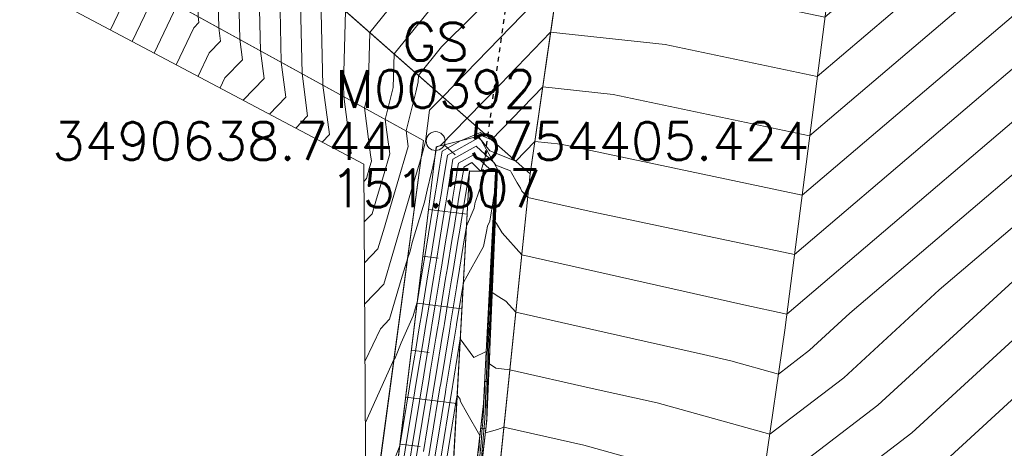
# Model space of a CAD drawing. Header units: metres. Extents: x 3490449 to 3490968, y 5754217 to 5754743.
# Tile 47 of 212: x 3490630 to 3490651, y 5754399 to 5754408. Entities that reach past the tile are written whole.
import ezdxf
from ezdxf.enums import TextEntityAlignment as Align

# ---------------------------------------------------------------- set-up
doc = ezdxf.new("R2010")
doc.units = ezdxf.units.M
doc.header["$LTSCALE"] = 0.25
doc.linetypes.add('Kartierung-07$0$AUSGEZOGEN', pattern=[0])
doc.linetypes.add('Kartierung-07$0$STRICHLINIE', pattern=[19.05, 12.7, -6.35])
for name, color, linetype, lineweight, true_color in [('Kartierung-07$0$$BOESCHUNG', 7, 'Continuous', 18, 0x82563a), ('Kartierung-07$0$$BRUCH', 7, 'Continuous', 18, 0x82563a), ('Kartierung-07$0$$HOEHEN_Haupt', 7, 'Continuous', 18, 0x82563a), ('Kartierung-07$0$$HOEHEN_Mittel', 7, 'Continuous', 18, 0x82563a), ('Kartierung-07$0$$P_INF_FL', 7, 'Kartierung-07$0$AUSGEZOGEN', 18, 0x82563a), ('Kartierung-07$0$$P_INF_H', 7, 'Kartierung-07$0$AUSGEZOGEN', 18, 0x82563a), ('Kartierung-07$0$$P_INF_NR', 7, 'Kartierung-07$0$AUSGEZOGEN', 18, 0x82563a), ('Kartierung-07$0$$P_INF_X', 7, 'Kartierung-07$0$AUSGEZOGEN', 18, 0x82563a), ('Kartierung-07$0$$PKT_GS', 7, 'Continuous', 18, 0x82563a), ('Kartierung-07$0$B_Befestigt', 7, 'Continuous', 18, 0x82563a), ('Kartierung-07$0$B_Boeschung_OK', 7, 'Continuous', 18, 0x82563a), ('Kartierung-07$0$B_Boeschung_UK', 7, 'Continuous', 18, 0x82563a), ('Kartierung-07$0$B_Gelaendeknick', 7, 'Continuous', 18, 0x82563a), ('Kartierung-07$0$B_Zaun', 7, 'Kartierung-07$0$AUSGEZOGEN', 18, 0x82563a), ('Kartierung-07$0$Hilfe_DGM', 7, 'Continuous', 18, 0x82563a), ('Kartierung-07$0$SYM_GS', 7, 'Kartierung-07$0$AUSGEZOGEN', 18, 0x82563a)]:
    doc.layers.add(name, color=color, linetype=linetype, lineweight=lineweight, true_color=true_color)
doc.layers.add('Kartierung-07$0$B_RW-Leitung_Aus', color=7, linetype='Kartierung-07$0$STRICHLINIE', true_color=0x82563a)
doc.styles.add('Kartierung-07$0$STANDARD', font='romans.shx', dxfattribs={"width": 0.8})

# ---------------------------------------------------------------- blocks, each defined once
blk = doc.blocks.new('Kartierung-07$0$PKT_GS')
at = {"layer": 'Kartierung-07$0$SYM_GS'}
blk.add_circle((0, 0), 0.2, dxfattribs=at)
at = {"layer": 'Kartierung-07$0$$P_INF_FL', "style": 'Kartierung-07$0$STANDARD'}
blk.add_attdef('CODE', text='', height=0.8, dxfattribs=at).set_placement((0, 1.7), align=Align.CENTER)
at = {"layer": 'Kartierung-07$0$$P_INF_H', "style": 'Kartierung-07$0$STANDARD'}
blk.add_attdef('H', text='', height=0.8, dxfattribs=at).set_placement((0, -1.4), align=Align.CENTER)
at = {"layer": 'Kartierung-07$0$$P_INF_NR', "style": 'Kartierung-07$0$STANDARD'}
blk.add_attdef('NR', text='', height=0.8, dxfattribs=at).set_placement((0, 0.7), align=Align.CENTER)
at = {"layer": 'Kartierung-07$0$$P_INF_X', "style": 'Kartierung-07$0$STANDARD'}
blk.add_attdef('X', text='', height=0.8, dxfattribs=at).set_placement((-0.9, -0.4), align=Align.RIGHT)
blk.add_attdef('Y', (0.7, -0.4), '', height=0.8, dxfattribs=at)

msp = doc.modelspace()

# ---------------------------------------------------------------- linework, layer by layer
at = {"layer": 'Kartierung-07$0$$BOESCHUNG', "ltscale": 0.02}
for p, q in [((3490638.923, 5754405.341), (3490639.159, 5754405.13)), ((3490639.831, 5754405.221), (3490639.7, 5754404.783)), ((3490640.05, 5754404.833), (3490640.013, 5754404.812)), ((3490640.029, 5754404.333), (3490639.983, 5754404.335)), ((3490638.597, 5754403.979), (3490639.41, 5754403.88)), ((3490640.008, 5754403.834), (3490639.989, 5754403.835)), ((3490639.988, 5754403.334), (3490639.931, 5754403.337)), ((3490638.476, 5754402.987), (3490638.801, 5754402.947)), ((3490639.967, 5754402.835), (3490639.944, 5754402.836)), ((3490639.946, 5754402.335), (3490639.88, 5754402.338)), ((3490638.354, 5754401.994), (3490639.3, 5754401.878)), ((3490639.925, 5754401.836), (3490639.899, 5754401.837)), ((3490639.904, 5754401.336), (3490639.828, 5754401.339)), ((3490638.233, 5754401.001), (3490638.608, 5754400.956)), ((3490639.884, 5754400.836), (3490639.853, 5754400.838)), ((3490639.863, 5754400.337), (3490639.776, 5754400.341)), ((3490638.112, 5754400.009), (3490639.19, 5754399.877)), ((3490639.842, 5754399.837), (3490639.807, 5754399.839)), ((3490639.807, 5754399.339), (3490639.694, 5754399.352)), ((3490637.991, 5754399.016), (3490638.414, 5754398.964))]:
    msp.add_line(p, q, dxfattribs=at)
at = {"layer": 'Kartierung-07$0$$BRUCH', "ltscale": 0.02}
for p, q in [((3490628.232, 5754411.083), (3490638.489, 5754405.437)), ((3490646.12, 5754401.428), (3490647.357, 5754411.072)), ((3490640.741, 5754404.731), (3490641.506, 5754410.022)), ((3490640.741, 5754404.731), (3490636.264, 5754408.682)), ((3490638.758, 5754405.299), (3490639.659, 5754405.527)), ((3490639.659, 5754405.527), (3490640.05, 5754404.833)), ((3490638.489, 5754405.437), (3490637.279, 5754396.482)), ((3490637.856, 5754397.909), (3490638.758, 5754405.299)), ((3490639.104, 5754398.304), (3490639.46, 5754404.789)), ((3490639.46, 5754404.789), (3490640.006, 5754404.775)), ((3490640.006, 5754404.775), (3490639.752, 5754399.877)), ((3490640.05, 5754404.833), (3490639.829, 5754399.522)), ((3490640.036, 5754397.942), (3490640.741, 5754404.731)), ((3490644.677, 5754391.382), (3490646.12, 5754401.428)), ((3490639.752, 5754399.877), (3490639.282, 5754395.622)), ((3490639.829, 5754399.522), (3490639.241, 5754394.519))]:
    msp.add_line(p, q, dxfattribs=at)
at = {"layer": 'Kartierung-07$0$$HOEHEN_Haupt', "ltscale": 0.02}
for points in [[(3490642.739, 5754424.272), (3490642.422, 5754423.641), (3490641.587, 5754422.164), (3490641.389, 5754421.789), (3490641.356, 5754421.696), (3490641.068, 5754420.544), (3490640.22, 5754418.511), (3490640.154, 5754418.351), (3490640.051, 5754418.106), (3490639.141, 5754417.2), (3490636.979, 5754415.206), (3490636.646, 5754414.751), (3490635.558, 5754412.615), (3490635.531, 5754412.497), (3490635.454, 5754412.331), (3490634.11, 5754409.814), (3490634.119, 5754409.488), (3490634.152, 5754408.375), (3490634.165, 5754407.817), (3490634.201, 5754407.537), (3490633.962, 5754407.289), (3490633.725, 5754406.793)], [(3490676.209, 5754406.107), (3490670.526, 5754408.582), (3490663.842, 5754413.559), (3490661.776, 5754415.444), (3490659.038, 5754417.604), (3490650.471, 5754411.533), (3490649.147, 5754409.902), (3490646.969, 5754408.046), (3490644.7, 5754408.525), (3490641.341, 5754408.878), (3490640.812, 5754408.334), (3490638.896, 5754406.359), (3490638.617, 5754406.075), (3490638.528, 5754405.417), (3490638.516, 5754405.36), (3490638.443, 5754405.095), (3490638.221, 5754404.343), (3490637.974, 5754403.505), (3490637.839, 5754403.05), (3490637.647, 5754402.398), (3490637.248, 5754401.986), (3490637.247, 5754401.984)], [(3490674.772, 5754404.768), (3490671.691, 5754406.11), (3490663.113, 5754412.498), (3490660.385, 5754409.744), (3490656.574, 5754405.047), (3490655.051, 5754403.749), (3490649.528, 5754398.674)], [(3490636.321, 5754408.461), (3490636.362, 5754406.608), (3490636.499, 5754405.562), (3490636.345, 5754405.403)], [(3490652.861, 5754407.474), (3490646.163, 5754401.767), (3490645.256, 5754401.959), (3490640.563, 5754403.019), (3490640.147, 5754403.483), (3490640.032, 5754403.683), (3490640.004, 5754403.732), (3490640.021, 5754404.229), (3490640.021, 5754404.234), (3490640.024, 5754404.277), (3490640.041, 5754404.773), (3490640.043, 5754404.824), (3490639.893, 5754404.821), (3490639.555, 5754405.143), (3490639.227, 5754404.958), (3490639.202, 5754404.806), (3490639.178, 5754404.661), (3490639.109, 5754404.24), (3490639.084, 5754404.086), (3490639.02, 5754403.693), (3490638.953, 5754403.29), (3490638.881, 5754402.846), (3490638.831, 5754402.543), (3490638.734, 5754401.952), (3490638.673, 5754401.582), (3490638.649, 5754401.438), (3490638.607, 5754401.181), (3490638.522, 5754400.659), (3490638.492, 5754400.479), (3490638.14, 5754398.338)], [(3490639.681, 5754398.764), (3490639.706, 5754399.05), (3490639.729, 5754399.365), (3490639.731, 5754399.394), (3490639.762, 5754399.831), (3490639.763, 5754399.871), (3490639.763, 5754399.903), (3490639.774, 5754400.144), (3490639.779, 5754400.265), (3490639.779, 5754400.281), (3490639.809, 5754400.977), (3490639.551, 5754400.85), (3490639.265, 5754401.243), (3490639.071, 5754400.058), (3490639.066, 5754400.026), (3490639.002, 5754399.637), (3490638.766, 5754398.197)]]:
    msp.add_lwpolyline(points, dxfattribs=at)
at = {"layer": 'Kartierung-07$0$$HOEHEN_Mittel', "ltscale": 0.02}
for points in [[(3490642.325, 5754424.647), (3490640.26, 5754421.813), (3490639.664, 5754420.385), (3490638.041, 5754419.207), (3490635.743, 5754417.088), (3490634.479, 5754415.362), (3490633.785, 5754414), (3490633.608, 5754413.254), (3490633.124, 5754412.203), (3490632.344, 5754410.742), (3490632.386, 5754409.321), (3490632.407, 5754408.785), (3490632.269, 5754408.609), (3490631.872, 5754407.775)], [(3490642.359, 5754424.413), (3490641.918, 5754423.632), (3490640.598, 5754421.821), (3490639.761, 5754419.816), (3490638.63, 5754418.994), (3490636.052, 5754416.617), (3490635.021, 5754415.209), (3490634.228, 5754413.653), (3490634.089, 5754413.065), (3490633.707, 5754412.235), (3490632.786, 5754410.51), (3490632.835, 5754408.832), (3490632.846, 5754408.543), (3490632.772, 5754408.448), (3490632.335, 5754407.53)], [(3490642.639, 5754424.373), (3490642.401, 5754423.898), (3490641.269, 5754421.897), (3490641.232, 5754421.827), (3490641.226, 5754421.81), (3490641.172, 5754421.594), (3490640.67, 5754420.39), (3490639.954, 5754418.676), (3490639.807, 5754418.569), (3490636.67, 5754415.676), (3490636.104, 5754414.904), (3490635.115, 5754412.961), (3490635.05, 5754412.686), (3490634.872, 5754412.299), (3490633.668, 5754410.046), (3490633.705, 5754408.817), (3490633.72, 5754408.312), (3490633.725, 5754408.059), (3490633.742, 5754407.932), (3490633.633, 5754407.82), (3490633.261, 5754407.039)], [(3490642.38, 5754424.156), (3490641.51, 5754422.617), (3490640.936, 5754421.83), (3490639.858, 5754419.246), (3490639.218, 5754418.781), (3490636.361, 5754416.147), (3490635.562, 5754415.057), (3490634.672, 5754413.307), (3490634.569, 5754412.876), (3490634.289, 5754412.267), (3490633.227, 5754410.278), (3490633.284, 5754408.343), (3490633.286, 5754408.301), (3490633.275, 5754408.287), (3490632.797, 5754407.284)], [(3490642.839, 5754424.172), (3490642.444, 5754423.384), (3490641.904, 5754422.431), (3490641.546, 5754421.751), (3490641.486, 5754421.581), (3490640.965, 5754419.493), (3490640.558, 5754418.519), (3490640.397, 5754418.132), (3490640.148, 5754417.536), (3490637.938, 5754415.335), (3490637.288, 5754414.735), (3490637.188, 5754414.599), (3490636.453, 5754413.156), (3490636.048, 5754412.29), (3490635.914, 5754412.133), (3490634.551, 5754409.582), (3490634.585, 5754408.438), (3490634.604, 5754407.575), (3490634.661, 5754407.142), (3490634.291, 5754406.759), (3490634.189, 5754406.546)], [(3490657.981, 5754419.027), (3490648.143, 5754412.056), (3490647.502, 5754411.958), (3490646.841, 5754412.01), (3490644.683, 5754412.733), (3490642.196, 5754413.329), (3490641.718, 5754412.911), (3490640.313, 5754411.423), (3490639.992, 5754411.083), (3490639.826, 5754410.728), (3490639.117, 5754409.901), (3490637.354, 5754407.72), (3490637.317, 5754406.431), (3490637.241, 5754406.124), (3490637.371, 5754405.131), (3490637.389, 5754404.997), (3490637.349, 5754404.863), (3490637.319, 5754404.762), (3490637.303, 5754404.707), (3490637.28, 5754404.629), (3490637.232, 5754404.579)], [(3490675.482, 5754406.817), (3490670.294, 5754409.076), (3490664.19, 5754413.621), (3490661.671, 5754415.919), (3490658.333, 5754418.553), (3490647.887, 5754411.15), (3490647.662, 5754410.873), (3490647.291, 5754410.557), (3490646.905, 5754410.639), (3490645.668, 5754410.769), (3490641.853, 5754411.684), (3490640.459, 5754410.466), (3490640.433, 5754410.44), (3490637.868, 5754407.267), (3490637.848, 5754406.555), (3490637.68, 5754405.882), (3490637.716, 5754405.611), (3490637.776, 5754405.152), (3490637.64, 5754404.69), (3490637.538, 5754404.343), (3490637.482, 5754404.155), (3490637.403, 5754403.886), (3490637.237, 5754403.714)], [(3490675.846, 5754406.462), (3490670.41, 5754408.829), (3490664.016, 5754413.59), (3490661.723, 5754415.681), (3490658.686, 5754418.079), (3490649.179, 5754411.342), (3490648.404, 5754410.387), (3490647.13, 5754409.301), (3490645.802, 5754409.582), (3490641.547, 5754410.029), (3490641.509, 5754410.038), (3490641.496, 5754410.026), (3490638.87, 5754407.417), (3490638.382, 5754406.813), (3490638.378, 5754406.678), (3490638.323, 5754406.456), (3490638.12, 5754405.64), (3490638.164, 5754405.307), (3490637.93, 5754404.517), (3490637.756, 5754403.924), (3490637.661, 5754403.602), (3490637.525, 5754403.142), (3490637.242, 5754402.85)], [(3490674.965, 5754404.881), (3490671.575, 5754406.357), (3490662.274, 5754413.283), (3490662.247, 5754413.307), (3490662.211, 5754413.336), (3490662.098, 5754413.256), (3490655.831, 5754405.532), (3490653.163, 5754403.258), (3490648.807, 5754399.256), (3490645.438, 5754396.679)], [(3490651.762, 5754411.725), (3490649.89, 5754409.416), (3490646.808, 5754406.79), (3490643.597, 5754407.468), (3490641.174, 5754407.723), (3490640.112, 5754406.629), (3490639.41, 5754405.906), (3490638.847, 5754405.331), (3490638.787, 5754405.306), (3490638.765, 5754405.294), (3490638.736, 5754405.115), (3490638.686, 5754404.882), (3490638.655, 5754404.767), (3490638.566, 5754404.383), (3490638.507, 5754404.129), (3490638.251, 5754403.281), (3490638.21, 5754403.125), (3490638.197, 5754403.076), (3490638.154, 5754402.958), (3490638.018, 5754402.497), (3490637.77, 5754401.655), (3490637.577, 5754401.455), (3490637.254, 5754400.779)], [(3490650.632, 5754408.931), (3490646.647, 5754405.534), (3490642.494, 5754406.411), (3490641.007, 5754406.568), (3490639.924, 5754405.452), (3490639.761, 5754405.517), (3490639.691, 5754405.604), (3490639.269, 5754405.428), (3490638.88, 5754405.21), (3490638.818, 5754404.831), (3490638.759, 5754404.471), (3490638.745, 5754404.385), (3490638.69, 5754404.053), (3490638.679, 5754403.983), (3490638.55, 5754403.2), (3490638.542, 5754403.151), (3490638.455, 5754402.62), (3490638.361, 5754402.049), (3490638.267, 5754401.728), (3490638.015, 5754401.159), (3490637.974, 5754401.054), (3490637.938, 5754400.962), (3490637.925, 5754400.927), (3490637.883, 5754400.819), (3490637.865, 5754400.821), (3490637.262, 5754399.472)], [(3490635.018, 5754408.501), (3490635.044, 5754407.334), (3490635.121, 5754406.747), (3490634.676, 5754406.288)], [(3490635.451, 5754408.564), (3490635.483, 5754407.092), (3490635.58, 5754406.352), (3490635.233, 5754405.993)], [(3490635.883, 5754408.627), (3490635.923, 5754406.85), (3490636.04, 5754405.957), (3490635.789, 5754405.698)], [(3490651.375, 5754408.445), (3490646.486, 5754404.279), (3490641.392, 5754405.355), (3490640.84, 5754405.413), (3490640.438, 5754404.999), (3490639.888, 5754405.215), (3490639.71, 5754405.437), (3490639.65, 5754405.494), (3490638.996, 5754405.126), (3490638.946, 5754404.822), (3490638.899, 5754404.534), (3490638.866, 5754404.336), (3490638.822, 5754404.064), (3490638.792, 5754403.886), (3490638.685, 5754403.23), (3490638.655, 5754403.05), (3490638.58, 5754402.594), (3490638.435, 5754401.708), (3490638.417, 5754401.598), (3490638.383, 5754401.392), (3490638.323, 5754401.027), (3490638.302, 5754400.899), (3490638.263, 5754400.66), (3490637.987, 5754398.982), (3490637.863, 5754398.664)], [(3490636.84, 5754408.174), (3490636.796, 5754406.618), (3490636.801, 5754406.366), (3490636.959, 5754405.167), (3490636.902, 5754405.108)], [(3490652.118, 5754407.96), (3490646.325, 5754403.023), (3490642.054, 5754403.925), (3490640.689, 5754404.233), (3490640.568, 5754404.368), (3490640.535, 5754404.426), (3490640.468, 5754404.542), (3490640.346, 5754404.755), (3490640.324, 5754404.793), (3490640.016, 5754404.914), (3490639.978, 5754404.961), (3490639.603, 5754405.318), (3490639.111, 5754405.042), (3490639.074, 5754404.814), (3490639.038, 5754404.598), (3490638.988, 5754404.288), (3490638.953, 5754404.075), (3490638.906, 5754403.79), (3490638.819, 5754403.26), (3490638.768, 5754402.948), (3490638.706, 5754402.569), (3490638.584, 5754401.83), (3490638.545, 5754401.59), (3490638.516, 5754401.415), (3490638.465, 5754401.104), (3490638.412, 5754400.779), (3490638.377, 5754400.57), (3490637.968, 5754398.078)], [(3490653.603, 5754406.989), (3490647.498, 5754401.786), (3490646.646, 5754401.003), (3490645.986, 5754400.499), (3490644.984, 5754400.777), (3490644.404, 5754400.908), (3490642.368, 5754401.368), (3490640.437, 5754401.804), (3490640.229, 5754402.037), (3490640.083, 5754402.131), (3490639.941, 5754402.223), (3490639.949, 5754402.465), (3490639.949, 5754402.471), (3490639.95, 5754402.501), (3490639.97, 5754403.127), (3490639.973, 5754403.196), (3490639.987, 5754403.617), (3490639.989, 5754403.645), (3490639.994, 5754403.76), (3490640.01, 5754404.213), (3490640.011, 5754404.232), (3490640.019, 5754404.406), (3490640.032, 5754404.773), (3490640.033, 5754404.811), (3490639.679, 5754404.805), (3490639.508, 5754404.968), (3490639.342, 5754404.875), (3490639.33, 5754404.797), (3490639.318, 5754404.724), (3490639.23, 5754404.192), (3490639.215, 5754404.098), (3490639.133, 5754403.597), (3490639.087, 5754403.319), (3490638.993, 5754402.744), (3490638.956, 5754402.517), (3490638.883, 5754402.074), (3490638.802, 5754401.575), (3490638.783, 5754401.46), (3490638.75, 5754401.258), (3490638.632, 5754400.539), (3490638.607, 5754400.388), (3490638.313, 5754398.598)], [(3490654.346, 5754406.503), (3490649.386, 5754402.277), (3490647.366, 5754400.421), (3490645.804, 5754399.225), (3490643.428, 5754399.886), (3490642.054, 5754400.196), (3490640.311, 5754400.59), (3490640.016, 5754400.625), (3490639.879, 5754400.714), (3490639.898, 5754401.43), (3490639.901, 5754401.507), (3490639.915, 5754402), (3490639.917, 5754402.036), (3490639.92, 5754402.159), (3490639.923, 5754402.218), (3490639.929, 5754402.426), (3490639.931, 5754402.47), (3490639.941, 5754402.682), (3490639.955, 5754403.121), (3490639.964, 5754403.306), (3490639.973, 5754403.596), (3490639.976, 5754403.656), (3490639.988, 5754403.892), (3490639.998, 5754404.196), (3490640, 5754404.229), (3490640.014, 5754404.535), (3490640.023, 5754404.774), (3490640.024, 5754404.799), (3490639.464, 5754404.789), (3490639.461, 5754404.793), (3490639.458, 5754404.791), (3490639.457, 5754404.789), (3490639.457, 5754404.788), (3490639.352, 5754404.144), (3490639.346, 5754404.109), (3490639.247, 5754403.5), (3490639.222, 5754403.349), (3490639.106, 5754402.642), (3490639.081, 5754402.491), (3490639.033, 5754402.196), (3490638.93, 5754401.567), (3490638.916, 5754401.483), (3490638.892, 5754401.335), (3490638.742, 5754400.419), (3490638.722, 5754400.298), (3490638.485, 5754398.858)], [(3490651.275, 5754402.767), (3490648.087, 5754399.838), (3490645.621, 5754397.952), (3490641.872, 5754398.994), (3490640.185, 5754399.375), (3490640.052, 5754399.328), (3490639.798, 5754399.256), (3490639.81, 5754399.393), (3490639.811, 5754399.412), (3490639.82, 5754399.51), (3490639.823, 5754399.551), (3490639.828, 5754399.837), (3490639.833, 5754400.062), (3490639.835, 5754400.118), (3490639.836, 5754400.145), (3490639.84, 5754400.318), (3490639.854, 5754400.65), (3490639.875, 5754401.434), (3490639.886, 5754401.675), (3490639.895, 5754401.985), (3490639.898, 5754402.063), (3490639.901, 5754402.14), (3490639.906, 5754402.26), (3490639.91, 5754402.388), (3490639.914, 5754402.469), (3490639.932, 5754402.863), (3490639.94, 5754403.116), (3490639.954, 5754403.416), (3490639.96, 5754403.576), (3490639.964, 5754403.666), (3490639.981, 5754404.025), (3490639.986, 5754404.18), (3490639.989, 5754404.227), (3490640.01, 5754404.664), (3490640.014, 5754404.775), (3490640.014, 5754404.786), (3490639.751, 5754404.782), (3490639.713, 5754404.513), (3490639.583, 5754404.147), (3490639.58, 5754404.129), (3490639.559, 5754404.003), (3490639.396, 5754403.623), (3490639.36, 5754403.404), (3490639.356, 5754403.379), (3490639.219, 5754402.541), (3490639.206, 5754402.465), (3490639.182, 5754402.318), (3490639.058, 5754401.56), (3490639.049, 5754401.506), (3490639.034, 5754401.412), (3490638.851, 5754400.299), (3490638.836, 5754400.207), (3490638.657, 5754399.118), (3490638.492, 5754398.11)], [(3490639.714, 5754398.729), (3490639.758, 5754399.221), (3490639.77, 5754399.388), (3490639.775, 5754399.452), (3490639.792, 5754399.691), (3490639.796, 5754399.854), (3490639.798, 5754399.983), (3490639.804, 5754400.131), (3490639.808, 5754400.205), (3490639.81, 5754400.3), (3490639.843, 5754401.076), (3490639.853, 5754401.438), (3490639.871, 5754401.842), (3490639.874, 5754401.971), (3490639.88, 5754402.091), (3490639.881, 5754402.121), (3490639.889, 5754402.301), (3490639.891, 5754402.349), (3490639.896, 5754402.468), (3490639.923, 5754403.043), (3490639.925, 5754403.11), (3490639.945, 5754403.526), (3490639.946, 5754403.555), (3490639.951, 5754403.676), (3490639.975, 5754404.157), (3490639.975, 5754404.163), (3490639.978, 5754404.225), (3490639.982, 5754404.309), (3490639.971, 5754404.232), (3490639.968, 5754404.223), (3490639.958, 5754404.161), (3490639.887, 5754403.73), (3490639.841, 5754403.622), (3490639.819, 5754403.514), (3490639.753, 5754403.194), (3490639.34, 5754402.449), (3490639.336, 5754402.44), (3490639.336, 5754402.438), (3490639.335, 5754402.437), (3490639.335, 5754402.436), (3490639.331, 5754402.433), (3490639.186, 5754401.552), (3490639.183, 5754401.529), (3490639.176, 5754401.489), (3490638.961, 5754400.178), (3490638.951, 5754400.116), (3490638.83, 5754399.377), (3490638.629, 5754398.154)], [(3490638.903, 5754398.24), (3490639.174, 5754399.897), (3490639.181, 5754399.935), (3490639.181, 5754399.938), (3490639.2, 5754400.053), (3490639.262, 5754399.967), (3490639.265, 5754399.953), (3490639.27, 5754399.919), (3490639.405, 5754399.679), (3490639.677, 5754399.197), (3490639.654, 5754398.878)]]:
    msp.add_lwpolyline(points, dxfattribs=at)
at = {"layer": 'Kartierung-07$0$B_Befestigt', "ltscale": 0.02}
for p, q in [((3490646.12, 5754401.428, 145.891), (3490647.357, 5754411.072, 145.891)), ((3490644.677, 5754391.382, 145.891), (3490646.12, 5754401.428, 145.891))]:
    msp.add_line(p, q, dxfattribs=at)
at = {"layer": 'Kartierung-07$0$B_Befestigt', "ltscale": 0.02, "elevation": 146.169}
msp.add_lwpolyline([(3490627.593, 5754341.352), (3490630.017, 5754349.286), (3490632.373, 5754356.856), (3490634.861, 5754366.401), (3490636.858, 5754375.441), (3490638.028, 5754381.946), (3490638.955, 5754389.833), (3490640.036, 5754397.942), (3490640.741, 5754404.731), (3490636.264, 5754408.682), (3490629.903, 5754412.025)], dxfattribs=at)
at = {"layer": 'Kartierung-07$0$B_Boeschung_OK', "ltscale": 0.02}
for points in [[(3490624.486, 5754384.813), (3490628.519, 5754386.207), (3490634.57, 5754390.163), (3490636.481, 5754390.754), (3490637.105, 5754393.661), (3490637.856, 5754397.909), (3490638.758, 5754405.299), (3490639.659, 5754405.527), (3490640.05, 5754404.833)], [(3490640.05, 5754404.833), (3490639.829, 5754399.522), (3490639.241, 5754394.519), (3490638.705, 5754391.291)]]:
    msp.add_lwpolyline(points, dxfattribs=at)
at = {"layer": 'Kartierung-07$0$B_Boeschung_UK', "ltscale": 0.02}
for points in [[(3490629.26, 5754384.593), (3490630.257, 5754385.314), (3490636.629, 5754389.272), (3490637.841, 5754390.225), (3490638.705, 5754391.291), (3490638.551, 5754391.486), (3490638.086, 5754391.606), (3490638.584, 5754394.85), (3490639.104, 5754398.304), (3490639.46, 5754404.789), (3490640.006, 5754404.775)], [(3490640.006, 5754404.775), (3490639.752, 5754399.877), (3490639.282, 5754395.622), (3490638.551, 5754391.486)]]:
    msp.add_lwpolyline(points, dxfattribs=at)
at = {"layer": 'Kartierung-07$0$B_Gelaendeknick', "ltscale": 0.02, "elevation": 151.141}
msp.add_lwpolyline([(3490640.741, 5754404.731), (3490641.506, 5754410.022), (3490642.371, 5754414.168)], dxfattribs=at)
at = {"layer": 'Kartierung-07$0$B_RW-Leitung_Aus', "ltscale": 0.02}
msp.add_lwpolyline([(3490641.245, 5754415.525), (3490639.733, 5754404.782)], dxfattribs=at)
at = {"layer": 'Kartierung-07$0$B_Zaun', "ltscale": 0.02}
msp.add_lwpolyline([(3490597.364, 5754401.207), (3490600.736, 5754406.776), (3490610.665, 5754410.274), (3490616.948, 5754411.969), (3490628.232, 5754411.083), (3490638.489, 5754405.437), (3490637.279, 5754396.482)], dxfattribs=at)
at = {"layer": 'Kartierung-07$0$Hilfe_DGM', "ltscale": 0.02}
msp.add_lwpolyline([(3490620.12, 5754326.501), (3490622.181, 5754328.434), (3490623.093, 5754329.582), (3490624.376, 5754331.866), (3490626.067, 5754336.485), (3490618.473, 5754337.417), (3490624.338, 5754349.421), (3490626.73, 5754357.596), (3490624.027, 5754374.059), (3490625.284, 5754383.272), (3490628.519, 5754386.207), (3490634.57, 5754390.163), (3490636.481, 5754390.754), (3490637.105, 5754393.661), (3490637.279, 5754396.482), (3490637.23, 5754404.934), (3490627.312, 5754410.193), (3490625.38, 5754410.516), (3490619.107, 5754410.985)], dxfattribs=at)

# ---------------------------------------------------------------- block references
at = {"layer": 'Kartierung-07$0$$PKT_GS'}
msp.add_blockref('Kartierung-07$0$PKT_GS', (3490638.744, 5754405.424, 151.507), dxfattribs=at).add_auto_attribs({'Y': '5754405.424', 'X': '3490638.744', 'H': '151.507', 'CODE': 'GS', 'NR': 'M00392'})

doc.saveas('drawing.dxf')
